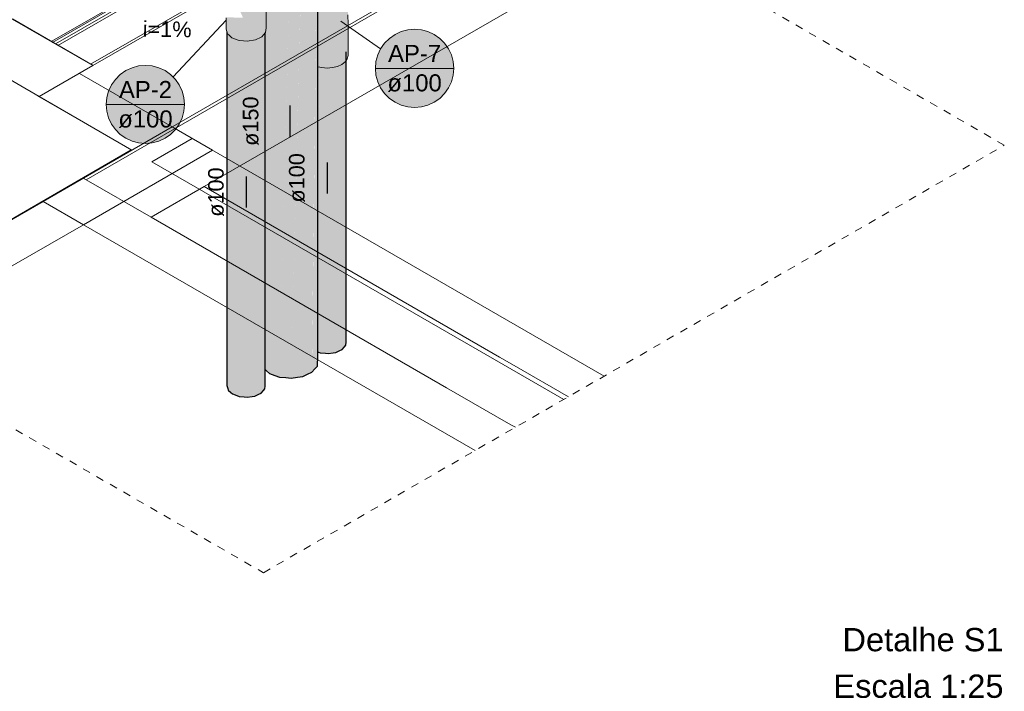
# Model space of a CAD drawing. Header units: millimetres. Extents: x -261 to 187, y -214 to 106.
# Tile 25 of 256: x -160.26 to -147.58, y -205.2 to -196.55. Entities that reach past the tile are written whole.
import ezdxf

# ---------------------------------------------------------------- set-up
doc = ezdxf.new("R2010")
doc.units = ezdxf.units.MM
doc.header["$LTSCALE"] = 0.005
doc.header["$MEASUREMENT"] = 0
doc.linetypes.add('JIS_02_2.0', pattern=[0.3, 0.2, -0.1])
doc.linetypes.add('NULL', pattern=[0])
for name, color, linetype, lineweight in [('AP-Colunas', 4, 'Continuous', 13), ('AP-Condutos', 4, 'Continuous', 25), ('AP-Indicação coluna', 5, 'Continuous', 13), ('AP-Sentido conduto', 9, 'Continuous', 30), ('AP-Textos conduto', 7, 'Continuous', 9), ('DI-Títulos', 3, 'Continuous', 9), ('DI-Área do detalhe', 7, 'JIS_02_2.0', 9), ('IFC-Laje-Contorno', 9, 'Continuous', 5), ('IFC-Pilar-Contorno', 9, 'Continuous', 5), ('IFC-Viga-Contorno', 9, 'Continuous', 5)]:
    doc.layers.add(name, color=color, linetype=linetype, lineweight=lineweight)
doc.styles.add('Arial', font='arial.ttf')

msp = doc.modelspace()

# ---------------------------------------------------------------- hatches: boundary and pattern name
at = {"layer": 'AP-Colunas', "linetype": 'Continuous'}
for points in [[(-156.035, -196.232), (-156.036, -196.226), (-156.036, -196.232), (-156.036, -196.226), (-156.037, -196.221), (-156.038, -196.211), (-156.044, -196.175), (-156.043, -196.219), (-156.044, -196.175), (-156.071, -196.122), (-156.061, -196.182), (-156.045, -196.223), (-156.042, -196.23), (-156.045, -196.223), (-156.061, -196.182), (-156.049, -196.23), (-156.061, -196.182), (-156.071, -196.122), (-156.114, -196.077), (-156.17, -196.042), (-156.235, -196.02), (-156.304, -196.012), (-156.374, -196.02), (-156.304, -196.06), (-156.222, -196.099), (-156.151, -196.095), (-156.105, -196.165), (-156.151, -196.095), (-156.222, -196.099), (-156.304, -196.06), (-156.374, -196.02), (-156.422, -196.036), (-156.422, -196.06), (-156.422, -196.094), (-156.387, -196.098), (-156.304, -196.134), (-156.387, -196.098), (-156.422, -196.094), (-156.422, -196.13), (-156.422, -196.167), (-156.422, -196.231), (-156.374, -196.206), (-156.304, -196.209), (-156.237, -196.205), (-156.166, -196.155), (-156.237, -196.205), (-156.304, -196.209), (-156.374, -196.206), (-156.422, -196.231), (-156.422, -196.246), (-156.422, -196.304), (-156.422, -196.344), (-156.388, -196.281), (-156.304, -196.284), (-156.388, -196.281), (-156.422, -196.344), (-156.422, -196.393), (-156.399, -196.363), (-156.422, -196.393), (-156.422, -196.455), (-156.422, -196.505), (-156.422, -196.568), (-156.405, -196.462), (-156.422, -196.568), (-156.422, -196.622), (-156.422, -196.641), (-156.422, -196.681), (-156.413, -196.634), (-156.37, -196.546), (-156.353, -196.408), (-156.37, -196.546), (-156.413, -196.634), (-156.422, -196.681), (-156.422, -196.72), (-156.422, -196.73), (-156.368, -196.684), (-156.304, -196.628), (-156.304, -196.54), (-156.304, -196.453), (-156.304, -196.368), (-156.304, -196.453), (-156.304, -196.54), (-156.254, -196.496), (-156.255, -196.408), (-156.226, -196.281), (-156.18, -196.243), (-156.226, -196.281), (-156.255, -196.408), (-156.254, -196.496), (-156.202, -196.456), (-156.21, -196.359), (-156.169, -196.319), (-156.127, -196.279), (-156.069, -196.239), (-156.059, -196.247), (-156.054, -196.238), (-156.059, -196.247), (-156.047, -196.238), (-156.059, -196.247), (-156.069, -196.239), (-156.127, -196.279), (-156.091, -196.301), (-156.079, -196.281), (-156.071, -196.267), (-156.066, -196.258), (-156.055, -196.251), (-156.066, -196.258), (-156.071, -196.267), (-156.079, -196.281), (-156.091, -196.301), (-156.073, -196.282), (-156.065, -196.268), (-156.073, -196.282), (-156.091, -196.301), (-156.086, -196.304), (-156.075, -196.311), (-156.127, -196.279), (-156.169, -196.319), (-156.21, -196.359), (-156.202, -196.456), (-156.163, -196.4), (-156.122, -196.37), (-156.163, -196.4), (-156.202, -196.456), (-156.254, -196.496), (-156.304, -196.54), (-156.304, -196.628), (-156.257, -196.59), (-156.21, -196.554), (-156.161, -196.519), (-156.125, -196.457), (-156.161, -196.519), (-156.21, -196.554), (-156.257, -196.59), (-156.304, -196.628), (-156.368, -196.684), (-156.422, -196.73), (-156.422, -196.748), (-156.355, -196.763), (-156.304, -196.713), (-156.355, -196.763), (-156.422, -196.748), (-156.422, -196.836), (-156.422, -196.902), (-156.385, -196.839), (-156.304, -196.798), (-156.237, -196.719), (-156.21, -196.646), (-156.166, -196.613), (-156.21, -196.646), (-156.237, -196.719), (-156.304, -196.798), (-156.385, -196.839), (-156.422, -196.902), (-156.422, -196.934), (-156.422, -196.992), (-156.422, -197.156), (-156.374, -197.168), (-156.374, -196.946), (-156.304, -196.892), (-156.374, -196.946), (-156.374, -197.168), (-156.304, -197.174), (-156.304, -196.952), (-156.304, -197.174), (-156.235, -196.946), (-156.222, -196.846), (-156.166, -196.788), (-156.166, -196.7), (-156.127, -196.656), (-156.121, -196.54), (-156.089, -196.469), (-156.086, -196.386), (-156.089, -196.469), (-156.121, -196.54), (-156.127, -196.656), (-156.166, -196.7), (-156.166, -196.788), (-156.222, -196.846), (-156.235, -196.946), (-156.304, -197.174), (-156.235, -197.168), (-156.17, -196.93), (-156.151, -196.866), (-156.17, -196.93), (-156.235, -197.168), (-156.17, -197.152), (-156.114, -196.904), (-156.105, -196.796), (-156.103, -196.719), (-156.087, -196.65), (-156.088, -196.555), (-156.087, -196.65), (-156.103, -196.719), (-156.105, -196.796), (-156.114, -196.904), (-156.17, -197.152), (-156.114, -197.126), (-156.071, -197.093), (-156.059, -197.074), (-156.059, -196.972), (-156.059, -197.074), (-156.044, -197.053), (-156.035, -197.011), (-156.035, -196.789), (-156.044, -196.831), (-156.059, -196.852), (-156.071, -196.87), (-156.061, -196.802), (-156.069, -196.727), (-156.061, -196.802), (-156.071, -196.87), (-156.044, -196.831), (-156.036, -196.793), (-156.035, -196.789), (-156.036, -196.78), (-156.041, -196.725), (-156.036, -196.626), (-156.035, -196.61), (-156.036, -196.61), (-156.053, -196.611), (-156.058, -196.477), (-156.053, -196.611), (-156.035, -196.61), (-156.036, -196.489), (-156.035, -196.38), (-156.053, -196.352), (-156.041, -196.263), (-156.036, -196.237)], [(-157.091, -196.326), (-157.091, -196.294), (-157.091, -196.254), (-157.09, -196.256), (-157.09, -196.256), (-157.09, -196.249), (-157.093, -196.245), (-157.092, -196.249), (-157.091, -196.253), (-157.092, -196.249), (-157.1, -196.249), (-157.1, -196.31), (-157.152, -196.362), (-157.145, -196.366), (-157.152, -196.406), (-157.149, -196.388), (-157.145, -196.366), (-157.148, -196.368), (-157.152, -196.373), (-157.152, -196.391), (-157.152, -196.392), (-157.152, -196.391), (-157.152, -196.373), (-157.152, -196.373), (-157.154, -196.393), (-157.152, -196.373), (-157.152, -196.373), (-157.148, -196.368), (-157.152, -196.369), (-157.153, -196.374), (-157.155, -196.394), (-157.158, -196.438), (-157.154, -196.394), (-157.158, -196.438), (-157.155, -196.394), (-157.153, -196.374), (-157.152, -196.369), (-157.166, -196.376), (-157.167, -196.38), (-157.153, -196.374), (-157.155, -196.395), (-157.153, -196.374), (-157.157, -196.396), (-157.161, -196.442), (-157.157, -196.396), (-157.153, -196.374), (-157.167, -196.38), (-157.178, -196.384), (-157.228, -196.405), (-157.197, -196.424), (-157.228, -196.405), (-157.207, -196.442), (-157.197, -196.426), (-157.191, -196.428), (-157.19, -196.427), (-157.172, -196.402), (-157.19, -196.427), (-157.175, -196.413), (-157.167, -196.406), (-157.175, -196.413), (-157.19, -196.427), (-157.191, -196.428), (-157.197, -196.426), (-157.207, -196.442), (-157.203, -196.439), (-157.192, -196.429), (-157.203, -196.439), (-157.203, -196.439), (-157.192, -196.429), (-157.181, -196.436), (-157.192, -196.429), (-157.203, -196.439), (-157.203, -196.439), (-157.207, -196.442), (-157.206, -196.444), (-157.207, -196.442), (-157.228, -196.405), (-157.332, -196.421), (-157.332, -196.517), (-157.332, -196.525), (-157.332, -196.521), (-157.332, -196.421), (-157.438, -196.411), (-157.389, -196.52), (-157.362, -196.52), (-157.389, -196.52), (-157.387, -196.524), (-157.36, -196.524), (-157.359, -196.521), (-157.36, -196.524), (-157.37, -196.561), (-157.332, -196.54), (-157.306, -196.525), (-157.309, -196.51), (-157.306, -196.525), (-157.269, -196.499), (-157.259, -196.49), (-157.256, -196.488), (-157.246, -196.479), (-157.228, -196.462), (-157.246, -196.479), (-157.256, -196.488), (-157.259, -196.49), (-157.269, -196.499), (-157.306, -196.525), (-157.332, -196.54), (-157.296, -196.525), (-157.281, -196.511), (-157.296, -196.525), (-157.253, -196.495), (-157.296, -196.525), (-157.332, -196.54), (-157.37, -196.561), (-157.358, -196.582), (-157.332, -196.558), (-157.305, -196.533), (-157.332, -196.558), (-157.358, -196.582), (-157.37, -196.561), (-157.36, -196.524), (-157.36, -196.524), (-157.384, -196.531), (-157.411, -196.538), (-157.384, -196.531), (-157.36, -196.524), (-157.387, -196.524), (-157.438, -196.523), (-157.438, -196.545), (-157.438, -196.523), (-157.465, -196.522), (-157.506, -196.522), (-157.507, -196.522), (-157.529, -196.521), (-157.507, -196.524), (-157.529, -196.521), (-157.552, -196.521), (-157.529, -196.57), (-157.518, -196.567), (-157.516, -196.558), (-157.501, -196.562), (-157.473, -196.555), (-157.456, -196.55), (-157.473, -196.555), (-157.501, -196.562), (-157.516, -196.558), (-157.518, -196.567), (-157.513, -196.566), (-157.518, -196.567), (-157.529, -196.57), (-157.552, -196.521), (-157.543, -196.574), (-157.538, -196.572), (-157.543, -196.574), (-157.529, -196.607), (-157.543, -196.574), (-157.552, -196.521), (-157.562, -196.579), (-157.579, -196.68), (-157.542, -196.659), (-157.533, -196.625), (-157.529, -196.652), (-157.491, -196.63), (-157.529, -196.652), (-157.533, -196.625), (-157.542, -196.659), (-157.579, -196.68), (-157.587, -196.732), (-157.558, -196.722), (-157.587, -196.732), (-157.566, -196.751), (-157.543, -196.753), (-157.529, -196.74), (-157.543, -196.753), (-157.566, -196.751), (-157.553, -196.762), (-157.529, -196.784), (-157.515, -196.727), (-157.529, -196.784), (-157.461, -196.809), (-157.447, -196.788), (-157.475, -196.69), (-157.471, -196.687), (-157.475, -196.69), (-157.447, -196.788), (-157.438, -196.777), (-157.438, -196.656), (-157.438, -196.777), (-157.447, -196.788), (-157.461, -196.809), (-157.438, -196.818), (-157.421, -196.752), (-157.432, -196.651), (-157.438, -196.6), (-157.432, -196.651), (-157.381, -196.603), (-157.366, -196.589), (-157.381, -196.603), (-157.432, -196.651), (-157.421, -196.752), (-157.356, -196.66), (-157.332, -196.627), (-157.277, -196.525), (-157.332, -196.627), (-157.356, -196.66), (-157.421, -196.752), (-157.438, -196.818), (-157.379, -196.823), (-157.367, -196.797), (-157.379, -196.823), (-157.332, -196.827), (-157.344, -196.746), (-157.332, -196.827), (-157.332, -196.721), (-157.279, -196.606), (-157.275, -196.597), (-157.26, -196.526), (-157.275, -196.597), (-157.258, -196.526), (-157.257, -196.52), (-157.251, -196.495), (-157.257, -196.52), (-157.25, -196.494), (-157.25, -196.493), (-157.257, -196.52), (-157.275, -196.597), (-157.254, -196.549), (-157.275, -196.597), (-157.279, -196.606), (-157.332, -196.721), (-157.332, -196.827), (-157.228, -196.811), (-157.247, -196.535), (-157.249, -196.509), (-157.229, -196.481), (-157.249, -196.509), (-157.247, -196.535), (-157.228, -196.811), (-157.228, -196.494), (-157.228, -196.481), (-157.228, -196.48), (-157.208, -196.449), (-157.204, -196.447), (-157.184, -196.447), (-157.165, -196.447), (-157.184, -196.447), (-157.204, -196.447), (-157.208, -196.449), (-157.211, -196.456), (-157.221, -196.479), (-157.191, -196.471), (-157.221, -196.479), (-157.211, -196.456), (-157.208, -196.449), (-157.228, -196.48), (-157.222, -196.479), (-157.228, -196.48), (-157.228, -196.494), (-157.228, -196.525), (-157.192, -196.476), (-157.228, -196.525), (-157.193, -196.481), (-157.188, -196.475), (-157.193, -196.481), (-157.228, -196.525), (-157.201, -196.512), (-157.174, -196.499), (-157.166, -196.482), (-157.152, -196.451), (-157.152, -196.43), (-157.148, -196.425), (-157.152, -196.43), (-157.152, -196.451), (-157.146, -196.437), (-157.146, -196.422), (-157.146, -196.437), (-157.152, -196.451), (-157.166, -196.482), (-157.174, -196.499), (-157.228, -196.525), (-157.228, -196.616), (-157.228, -196.811), (-157.152, -196.776), (-157.145, -196.772), (-157.145, -196.435), (-157.145, -196.421), (-157.145, -196.423), (-157.141, -196.416), (-157.145, -196.423), (-157.145, -196.435), (-157.145, -196.618), (-157.108, -196.398), (-157.137, -196.418), (-157.108, -196.398), (-157.13, -196.402), (-157.139, -196.414), (-157.13, -196.402), (-157.122, -196.386), (-157.123, -196.385), (-157.122, -196.386), (-157.113, -196.365), (-157.105, -196.349), (-157.113, -196.365), (-157.122, -196.386), (-157.13, -196.402), (-157.119, -196.389), (-157.13, -196.402), (-157.108, -196.398), (-157.105, -196.372), (-157.103, -196.348), (-157.103, -196.344), (-157.103, -196.348), (-157.105, -196.372), (-157.108, -196.398), (-157.103, -196.369), (-157.108, -196.398), (-157.145, -196.618), (-157.145, -196.772), (-157.102, -196.368), (-157.1, -196.35), (-157.1, -196.349), (-157.1, -196.342), (-157.1, -196.349), (-157.1, -196.342), (-157.1, -196.338), (-157.1, -196.315), (-157.1, -196.338), (-157.1, -196.342), (-157.1, -196.337), (-157.099, -196.336), (-157.099, -196.341), (-157.098, -196.334), (-157.096, -196.311), (-157.096, -196.325), (-157.096, -196.311), (-157.099, -196.341), (-157.099, -196.336), (-157.1, -196.337), (-157.1, -196.342), (-157.1, -196.349), (-157.098, -196.339), (-157.1, -196.349), (-157.1, -196.349), (-157.1, -196.721), (-157.096, -196.717), (-157.096, -196.335), (-157.096, -196.335), (-157.096, -196.335), (-157.096, -196.326), (-157.098, -196.339), (-157.096, -196.326), (-157.096, -196.335), (-157.096, -196.326), (-157.096, -196.335), (-157.096, -196.717), (-157.09, -196.655), (-157.09, -196.325), (-157.091, -196.326), (-157.09, -196.325), (-157.09, -196.291), (-157.091, -196.294)], [(-157.145, -196.772), (-157.1, -196.721), (-157.1, -196.349)], [(-157.604, -196.67), (-157.602, -196.59), (-157.602, -196.582), (-157.602, -196.59), (-157.604, -196.67), (-157.6, -196.589), (-157.604, -196.67), (-157.594, -196.706), (-157.596, -196.588), (-157.599, -196.589), (-157.596, -196.588), (-157.594, -196.706), (-157.587, -196.732), (-157.562, -196.579), (-157.552, -196.521), (-157.559, -196.521), (-157.587, -196.561), (-157.587, -196.586), (-157.587, -196.561), (-157.59, -196.565), (-157.59, -196.586), (-157.591, -196.587), (-157.592, -196.587), (-157.594, -196.587), (-157.592, -196.587), (-157.591, -196.587), (-157.59, -196.586), (-157.59, -196.565), (-157.592, -196.567), (-157.59, -196.565), (-157.587, -196.561), (-157.559, -196.521), (-157.587, -196.52), (-157.591, -196.52), (-157.592, -196.52), (-157.594, -196.522), (-157.594, -196.571), (-157.594, -196.522), (-157.597, -196.523), (-157.596, -196.574), (-157.597, -196.52), (-157.599, -196.579), (-157.597, -196.523), (-157.6, -196.525), (-157.604, -196.527), (-157.604, -196.585), (-157.604, -196.59)], [(-156.035, -196.702), (-156.035, -196.61), (-156.041, -196.725), (-156.035, -196.789)]]:
    msp.add_hatch(color=4, dxfattribs=at).paths.add_polyline_path(points)
at = {"layer": 'AP-Condutos', "linetype": 'Continuous'}
for points in [[(-156.426, -200.831), (-156.424, -197.156), (-156.426, -200.831), (-156.424, -197.156), (-156.426, -200.831), (-156.424, -197.156), (-156.426, -200.831), (-156.424, -197.156), (-156.423, -196.036), (-156.423, -195.869), (-156.423, -195.864), (-156.423, -195.869), (-156.424, -196.036), (-156.423, -195.862), (-156.424, -196.036), (-156.423, -195.869), (-156.423, -195.864), (-156.428, -195.865), (-156.423, -195.864), (-156.423, -195.862), (-156.423, -195.764), (-156.423, -195.761), (-156.423, -195.671), (-156.423, -195.652), (-156.423, -195.504), (-156.423, -195.503), (-156.43, -195.403), (-156.43, -195.505), (-156.43, -195.507), (-156.43, -195.658), (-156.43, -195.674), (-156.43, -195.764), (-156.43, -195.768), (-156.43, -195.863), (-156.43, -195.865), (-156.43, -195.863), (-156.43, -195.768), (-156.43, -195.764), (-156.43, -195.674), (-156.43, -195.658), (-156.43, -195.507), (-156.43, -195.505), (-156.43, -195.403), (-156.43, -195.092), (-156.431, -195.093), (-156.431, -195.093), (-156.432, -195.406), (-156.432, -195.506), (-156.432, -195.406), (-156.431, -195.093), (-156.435, -195.408), (-156.431, -195.108), (-156.431, -195.093), (-156.453, -195.124), (-156.49, -195.152), (-156.486, -195.17), (-156.49, -195.152), (-156.5, -195.159), (-156.5, -195.189), (-156.5, -195.479), (-156.5, -195.531), (-156.5, -195.532), (-156.5, -195.699), (-156.5, -195.725), (-156.5, -195.789), (-156.5, -195.813), (-156.457, -195.785), (-156.456, -195.773), (-156.456, -195.683), (-156.456, -195.773), (-156.457, -195.785), (-156.5, -195.813), (-156.5, -201.091), (-156.439, -195.773), (-156.439, -195.767), (-156.438, -195.676), (-156.438, -195.665), (-156.436, -195.509), (-156.436, -195.507), (-156.436, -195.509), (-156.437, -195.664), (-156.436, -195.507), (-156.438, -195.665), (-156.438, -195.676), (-156.437, -195.676), (-156.438, -195.676), (-156.437, -195.766), (-156.436, -195.772), (-156.436, -195.766), (-156.436, -195.676), (-156.436, -195.664), (-156.435, -195.508), (-156.435, -195.507), (-156.435, -195.508), (-156.436, -195.664), (-156.436, -195.676), (-156.436, -195.766), (-156.436, -195.772), (-156.434, -195.771), (-156.434, -195.765), (-156.434, -195.675), (-156.434, -195.662), (-156.433, -195.508), (-156.433, -195.506), (-156.432, -195.507), (-156.433, -195.506), (-156.433, -195.508), (-156.432, -195.66), (-156.433, -195.508), (-156.433, -195.661), (-156.432, -195.674), (-156.433, -195.661), (-156.433, -195.506), (-156.434, -195.662), (-156.433, -195.674), (-156.432, -195.764), (-156.433, -195.674), (-156.434, -195.662), (-156.434, -195.675), (-156.433, -195.765), (-156.432, -195.769), (-156.433, -195.765), (-156.434, -195.675), (-156.434, -195.765), (-156.433, -195.77), (-156.432, -195.864), (-156.432, -195.866), (-156.43, -195.871), (-156.432, -195.866), (-156.432, -195.864), (-156.433, -195.77), (-156.434, -195.765), (-156.434, -195.662), (-156.434, -195.765), (-156.434, -195.771), (-156.434, -195.77), (-156.434, -195.771), (-156.434, -195.864), (-156.433, -195.864), (-156.433, -195.866), (-156.432, -195.871), (-156.432, -195.866), (-156.432, -195.871), (-156.433, -195.866), (-156.433, -195.864), (-156.433, -195.866), (-156.433, -195.864), (-156.434, -195.864), (-156.434, -195.771), (-156.434, -195.864), (-156.434, -195.866), (-156.433, -195.866), (-156.434, -195.866), (-156.433, -195.871), (-156.434, -195.866), (-156.434, -195.864), (-156.434, -195.765), (-156.435, -195.864), (-156.434, -195.866), (-156.434, -195.866), (-156.434, -195.866), (-156.434, -195.871), (-156.434, -195.866), (-156.435, -195.864), (-156.435, -195.866), (-156.435, -195.866), (-156.435, -195.866), (-156.434, -195.871), (-156.435, -195.866), (-156.435, -195.872), (-156.435, -196.04), (-156.434, -196.04), (-156.433, -196.04), (-156.433, -196.039), (-156.432, -196.039), (-156.43, -196.039), (-156.432, -196.039), (-156.433, -196.039), (-156.433, -196.04), (-156.434, -196.04), (-156.435, -196.04), (-156.434, -197.154), (-156.433, -197.154), (-156.434, -197.154), (-156.435, -196.04), (-156.435, -195.864), (-156.436, -196.04), (-156.442, -197.152), (-156.434, -197.153), (-156.442, -197.152), (-156.461, -200.817), (-156.44, -196.042), (-156.441, -196.042), (-156.44, -196.042), (-156.461, -200.817), (-156.436, -196.04), (-156.435, -195.866), (-156.434, -195.771), (-156.436, -195.772), (-156.437, -195.867), (-156.438, -196.041), (-156.437, -195.867), (-156.436, -195.772), (-156.437, -195.766), (-156.437, -195.772), (-156.437, -195.867), (-156.438, -196.041), (-156.439, -196.042), (-156.438, -196.041), (-156.437, -195.867), (-156.437, -195.772), (-156.437, -195.766), (-156.438, -195.676), (-156.438, -195.767), (-156.438, -195.773), (-156.438, -195.867), (-156.438, -195.773), (-156.438, -195.767), (-156.438, -195.665), (-156.439, -195.767), (-156.439, -195.773), (-156.439, -195.867), (-156.439, -195.767), (-156.44, -195.867), (-156.442, -196.043), (-156.496, -200.804), (-156.5, -201.091), (-156.463, -201.049), (-156.43, -201.013), (-156.43, -200.829), (-156.433, -197.154), (-156.43, -200.829), (-156.432, -197.154), (-156.432, -197.154), (-156.432, -197.154), (-156.43, -200.829), (-156.43, -197.154), (-156.43, -201.013), (-156.425, -197.156), (-156.43, -200.829), (-156.43, -201.013), (-156.426, -200.966), (-156.422, -200.924), (-156.422, -200.832), (-156.423, -197.156), (-156.423, -196.036), (-156.424, -197.156), (-156.423, -196.036), (-156.423, -195.869), (-156.423, -195.864), (-156.423, -195.862), (-156.423, -195.864), (-156.423, -195.862), (-156.423, -195.864), (-156.423, -195.869), (-156.423, -195.864), (-156.423, -195.862), (-156.423, -195.763), (-156.423, -195.761), (-156.423, -195.671), (-156.423, -195.651), (-156.423, -195.504), (-156.423, -195.502), (-156.423, -195.504), (-156.423, -195.651), (-156.423, -195.502), (-156.423, -195.651), (-156.423, -195.671), (-156.423, -195.671), (-156.423, -195.671), (-156.423, -195.761), (-156.423, -195.761), (-156.423, -195.761), (-156.423, -195.651), (-156.423, -195.761), (-156.423, -195.763), (-156.423, -195.763), (-156.423, -195.763), (-156.423, -195.763), (-156.423, -195.763), (-156.423, -195.862), (-156.423, -195.864), (-156.423, -195.869), (-156.423, -195.869), (-156.423, -195.864), (-156.423, -195.862), (-156.423, -195.864), (-156.423, -195.869), (-156.423, -195.869), (-156.423, -195.864), (-156.423, -195.862), (-156.423, -195.864), (-156.423, -195.869), (-156.423, -195.864), (-156.423, -195.869), (-156.423, -195.869), (-156.423, -195.869), (-156.423, -195.864), (-156.423, -195.862), (-156.423, -195.761), (-156.423, -195.862), (-156.423, -195.864), (-156.423, -195.869), (-156.423, -195.864), (-156.423, -195.869), (-156.423, -196.036), (-156.423, -196.036), (-156.423, -196.036), (-156.423, -196.036), (-156.423, -196.036), (-156.423, -196.036), (-156.423, -196.036), (-156.423, -196.036), (-156.423, -196.036), (-156.423, -195.862), (-156.423, -196.036), (-156.423, -197.156), (-156.422, -200.832), (-156.423, -197.156), (-156.422, -200.832), (-156.423, -197.156), (-156.422, -200.832), (-156.423, -197.156), (-156.422, -200.832), (-156.423, -197.156), (-156.422, -200.832), (-156.422, -197.156), (-156.422, -200.832), (-156.422, -197.156), (-156.422, -196.036), (-156.422, -195.869), (-156.422, -195.864), (-156.423, -195.862), (-156.423, -195.763), (-156.423, -195.761), (-156.423, -195.671), (-156.423, -195.651), (-156.423, -195.504), (-156.423, -195.651), (-156.423, -195.671), (-156.423, -195.761), (-156.423, -195.763), (-156.423, -195.862), (-156.422, -195.864), (-156.422, -195.869), (-156.422, -195.864), (-156.422, -195.862), (-156.422, -195.763), (-156.422, -195.761), (-156.422, -195.671), (-156.422, -195.651), (-156.422, -195.504), (-156.422, -195.502), (-156.422, -195.395), (-156.422, -195.081), (-156.422, -195.081), (-156.423, -195.395), (-156.423, -195.502), (-156.423, -195.395), (-156.422, -195.081), (-156.422, -195.081), (-156.423, -195.395), (-156.423, -195.503), (-156.423, -195.504), (-156.423, -195.651), (-156.423, -195.671), (-156.423, -195.761), (-156.423, -195.763), (-156.423, -195.761), (-156.423, -195.671), (-156.423, -195.651), (-156.423, -195.504), (-156.423, -195.503), (-156.423, -195.395), (-156.422, -195.081), (-156.429, -195.091), (-156.43, -195.092), (-156.43, -195.403), (-156.423, -195.503), (-156.423, -195.504), (-156.423, -195.651), (-156.423, -195.503), (-156.423, -195.652), (-156.423, -195.671), (-156.423, -195.652), (-156.423, -195.671), (-156.423, -195.761), (-156.423, -195.671), (-156.423, -195.761), (-156.423, -195.763), (-156.423, -195.761), (-156.423, -195.652), (-156.423, -195.761), (-156.423, -195.763), (-156.423, -195.862), (-156.423, -195.864), (-156.423, -195.869), (-156.423, -195.864), (-156.423, -195.862), (-156.423, -195.763), (-156.423, -195.761), (-156.423, -195.764), (-156.423, -195.862), (-156.423, -195.864), (-156.423, -195.869), (-156.423, -196.036), (-156.423, -195.869), (-156.423, -195.864), (-156.423, -195.862), (-156.423, -195.764), (-156.423, -195.862), (-156.423, -195.864), (-156.423, -195.869), (-156.423, -195.864), (-156.423, -195.862), (-156.423, -195.761), (-156.423, -195.862), (-156.423, -195.864), (-156.423, -195.869), (-156.423, -196.036), (-156.423, -196.036), (-156.423, -196.036), (-156.423, -196.036), (-156.423, -196.036), (-156.424, -197.156), (-156.426, -200.831), (-156.424, -197.156), (-156.426, -200.831), (-156.424, -197.156)], [(-157.09, -198.331), (-157.067, -196.684), (-157.063, -196.389), (-157.062, -196.348), (-157.065, -196.379), (-157.062, -196.348), (-157.063, -196.331), (-157.062, -196.348), (-157.062, -196.333), (-157.061, -196.292), (-157.062, -196.274), (-157.063, -196.257), (-157.063, -196.257), (-157.063, -196.257), (-157.062, -196.274), (-157.061, -196.292), (-157.061, -196.272), (-157.062, -196.255), (-157.063, -196.257), (-157.062, -196.255), (-157.061, -196.272), (-157.062, -196.255), (-157.064, -196.201), (-157.068, -196.157), (-157.066, -196.2), (-157.066, -196.2), (-157.063, -196.258), (-157.062, -196.274), (-157.063, -196.258), (-157.063, -196.258), (-157.063, -196.258), (-157.066, -196.2), (-157.067, -196.199), (-157.065, -196.262), (-157.067, -196.199), (-157.066, -196.2), (-157.066, -196.2), (-157.068, -196.157), (-157.074, -196.192), (-157.066, -196.264), (-157.064, -196.278), (-157.064, -196.288), (-157.064, -196.278), (-157.066, -196.264), (-157.07, -196.272), (-157.066, -196.264), (-157.074, -196.192), (-157.084, -196.257), (-157.072, -196.276), (-157.072, -196.278), (-157.067, -196.283), (-157.072, -196.278), (-157.072, -196.278), (-157.073, -196.278), (-157.068, -196.284), (-157.074, -196.295), (-157.073, -196.297), (-157.074, -196.295), (-157.068, -196.284), (-157.073, -196.278), (-157.076, -196.287), (-157.073, -196.278), (-157.072, -196.278), (-157.072, -196.278), (-157.082, -196.268), (-157.072, -196.278), (-157.072, -196.276), (-157.084, -196.257), (-157.082, -196.268), (-157.084, -196.257), (-157.074, -196.192), (-157.068, -196.157), (-157.064, -196.201), (-157.062, -196.255), (-157.061, -196.272), (-157.061, -196.253), (-157.064, -196.202), (-157.061, -196.253), (-157.06, -196.206), (-157.066, -196.147), (-157.06, -196.206), (-157.059, -196.102), (-157.046, -195.223), (-157.046, -195.178), (-157.046, -195.175), (-157.053, -195.172), (-157.053, -195.171), (-157.053, -195.173), (-157.053, -195.171), (-157.056, -195.17), (-157.07, -195.159), (-157.069, -195.164), (-157.058, -195.206), (-157.069, -195.164), (-157.083, -195.158), (-157.069, -195.164), (-157.07, -195.159), (-157.09, -195.145), (-157.09, -195.155), (-157.09, -195.145), (-157.092, -195.143), (-157.098, -195.139), (-157.091, -195.155), (-157.098, -195.139), (-157.1, -195.138), (-157.098, -195.152), (-157.093, -195.154), (-157.098, -195.152), (-157.097, -195.152), (-157.09, -195.162), (-157.097, -195.152), (-157.098, -195.152), (-157.1, -195.138), (-157.1, -195.137), (-157.1, -195.137), (-157.104, -195.134), (-157.117, -195.124), (-157.127, -195.111), (-157.127, -195.117), (-157.127, -195.111), (-157.127, -195.111), (-157.127, -195.117), (-157.126, -195.139), (-157.105, -196.16), (-157.126, -195.139), (-157.105, -196.16), (-157.1, -195.151), (-157.1, -195.148), (-157.1, -195.151), (-157.1, -196.165), (-157.1, -195.151), (-157.1, -195.148), (-157.1, -195.151), (-157.096, -196.169), (-157.1, -195.151), (-157.1, -195.149), (-157.1, -195.151), (-157.09, -195.403), (-157.098, -195.152), (-157.09, -195.403), (-157.076, -196.19), (-157.087, -196.253), (-157.085, -196.26), (-157.087, -196.253), (-157.086, -196.264), (-157.078, -196.29), (-157.076, -196.299), (-157.078, -196.29), (-157.086, -196.264), (-157.078, -196.291), (-157.081, -196.296), (-157.078, -196.291), (-157.086, -196.264), (-157.082, -196.296), (-157.082, -196.298), (-157.082, -196.296), (-157.086, -196.264), (-157.087, -196.253), (-157.076, -196.19), (-157.09, -195.403), (-157.096, -196.17), (-157.093, -196.172), (-157.09, -196.175), (-157.089, -196.245), (-157.09, -196.175), (-157.093, -196.172), (-157.09, -196.243), (-157.093, -196.172), (-157.096, -196.17), (-157.096, -196.224), (-157.096, -196.228), (-157.095, -196.233), (-157.094, -196.238), (-157.094, -196.231), (-157.094, -196.232), (-157.09, -196.242), (-157.094, -196.232), (-157.094, -196.231), (-157.094, -196.238), (-157.094, -196.239), (-157.093, -196.245), (-157.09, -196.249), (-157.09, -196.256), (-157.087, -196.272), (-157.09, -196.291), (-157.082, -196.299), (-157.08, -196.306), (-157.078, -196.316), (-157.073, -196.339), (-157.078, -196.316), (-157.08, -196.306), (-157.082, -196.299), (-157.09, -196.291), (-157.084, -196.303), (-157.081, -196.309), (-157.084, -196.303), (-157.09, -196.291), (-157.09, -196.316), (-157.09, -196.325), (-157.09, -196.655), (-157.09, -196.711)], [(-157.045, -195.124), (-157.1, -199.019), (-157.1, -201.059), (-157.084, -201.073), (-157.045, -201.108)], [(-156.977, -201.133), (-156.917, -201.156), (-156.917, -195.172), (-157.045, -201.108)], [(-157.045, -195.189), (-157.045, -201.108), (-156.918, -195.231), (-156.938, -195.215), (-156.977, -195.205), (-157.045, -195.175)], [(-156.766, -201.169), (-156.766, -195.185), (-156.917, -201.156), (-156.836, -201.163)], [(-156.917, -195.245), (-156.917, -201.156), (-156.768, -195.255), (-156.767, -195.236), (-156.767, -195.234), (-156.785, -195.235), (-156.807, -195.233), (-156.839, -195.231), (-156.802, -195.236), (-156.839, -195.231), (-156.884, -195.227), (-156.837, -195.239), (-156.884, -195.227), (-156.917, -195.22), (-156.917, -195.225)], [(-156.618, -201.147), (-156.618, -195.163), (-156.766, -201.169), (-156.687, -201.157)], [(-156.62, -195.222), (-156.62, -195.212), (-156.686, -195.227), (-156.766, -195.234), (-156.766, -195.247), (-156.766, -201.169)], [(-156.505, -195.731), (-156.5, -195.16), (-156.501, -195.16), (-156.512, -195.737), (-156.501, -195.183), (-156.514, -195.186), (-156.501, -195.183), (-156.501, -195.164), (-156.501, -195.16), (-156.514, -195.17), (-156.546, -195.194), (-156.514, -195.17), (-156.594, -195.205), (-156.604, -195.238), (-156.594, -195.205), (-156.61, -195.209), (-156.609, -195.212), (-156.61, -195.209), (-156.618, -195.211), (-156.618, -195.216), (-156.618, -195.249), (-156.618, -195.839), (-156.618, -201.147), (-156.555, -201.117), (-156.5, -201.091), (-156.5, -195.725), (-156.5, -195.159), (-156.5, -195.16)], [(-157.152, -196.509), (-157.152, -196.362), (-157.152, -200.946)], [(-157.098, -196.339), (-157.1, -196.349), (-157.1, -196.761), (-157.097, -196.337)], [(-157.594, -201.264), (-157.594, -201.183), (-157.581, -197.265), (-157.594, -201.264), (-157.584, -201.301), (-157.578, -201.323), (-157.578, -197.259), (-157.578, -201.323), (-157.543, -201.354), (-157.522, -201.373), (-157.468, -201.393), (-157.435, -201.406), (-157.372, -201.412), (-157.333, -201.415), (-157.333, -196.827), (-157.336, -196.827), (-157.341, -196.827), (-157.379, -196.823), (-157.435, -196.946), (-157.438, -196.951), (-157.435, -196.946), (-157.379, -196.823), (-157.435, -196.818), (-157.438, -196.818), (-157.439, -196.954), (-157.438, -196.818), (-157.438, -196.818), (-157.438, -196.818), (-157.442, -196.816), (-157.442, -196.817), (-157.443, -196.963), (-157.442, -196.816), (-157.445, -196.967), (-157.442, -196.816), (-157.461, -196.809), (-157.522, -196.786), (-157.522, -196.894), (-157.522, -197.135), (-157.523, -197.139), (-157.525, -197.143), (-157.528, -197.149), (-157.525, -197.143), (-157.523, -197.139), (-157.522, -197.135), (-157.522, -196.786), (-157.523, -196.786), (-157.526, -196.785), (-157.53, -197.155), (-157.526, -196.786), (-157.526, -196.785), (-157.529, -196.784), (-157.562, -196.771), (-157.563, -196.771), (-157.562, -196.771), (-157.571, -196.768), (-157.574, -196.782), (-157.571, -196.768), (-157.562, -196.771), (-157.529, -196.784), (-157.562, -196.771), (-157.529, -196.784), (-157.553, -196.762), (-157.57, -196.768), (-157.553, -196.762), (-157.566, -196.751), (-157.578, -196.74), (-157.578, -196.765), (-157.578, -196.786), (-157.578, -196.797), (-157.578, -196.786), (-157.578, -196.786), (-157.578, -196.786), (-157.578, -196.74), (-157.578, -196.739), (-157.578, -196.786), (-157.578, -196.799), (-157.578, -197.26), (-157.578, -196.799), (-157.579, -196.799), (-157.579, -197.26), (-157.579, -196.799), (-157.579, -197.261), (-157.579, -196.799), (-157.579, -196.802), (-157.58, -197.263), (-157.58, -197.263), (-157.58, -197.263), (-157.579, -196.802), (-157.579, -196.799), (-157.578, -196.799), (-157.578, -196.786), (-157.579, -196.786), (-157.579, -196.786), (-157.579, -196.787), (-157.579, -196.786), (-157.579, -196.786), (-157.578, -196.786), (-157.578, -196.739), (-157.579, -196.739), (-157.579, -196.787), (-157.58, -196.803), (-157.579, -196.787), (-157.579, -196.76), (-157.579, -196.739), (-157.58, -196.738), (-157.587, -196.732), (-157.594, -196.706), (-157.594, -196.726), (-157.582, -196.79), (-157.594, -196.726), (-157.594, -196.801), (-157.594, -196.859), (-157.594, -197.294), (-157.594, -201.186)], [(-157.122, -201.039), (-157.123, -201.33), (-157.105, -201.309), (-157.105, -201.054), (-157.105, -196.728), (-157.107, -196.729), (-157.109, -196.732), (-157.148, -200.96), (-157.149, -201.015), (-157.152, -201.362), (-157.123, -201.33), (-157.144, -201.019), (-157.128, -201.034), (-157.144, -201.019), (-157.123, -201.33), (-157.122, -201.055)], [(-157.148, -200.96), (-157.152, -196.78), (-157.148, -200.96), (-157.109, -196.756), (-157.109, -196.732), (-157.145, -196.772), (-157.152, -196.776), (-157.152, -196.776), (-157.152, -196.781), (-157.152, -200.947), (-157.152, -201.349)], [(-157.102, -201.057), (-157.1, -196.722), (-157.1, -196.722), (-157.105, -201.054), (-157.105, -201.309), (-157.102, -201.272), (-157.1, -201.249), (-157.1, -201.059), (-157.1, -196.721), (-157.1, -196.722)], [(-157.105, -201.309), (-157.1, -196.722), (-157.105, -196.728)], [(-157.096, -196.717), (-157.1, -196.721), (-157.1, -196.761), (-157.1, -199.019), (-157.09, -196.711), (-157.09, -196.655)], [(-157.09, -198.331), (-157.09, -196.655), (-157.1, -199.019)], [(-157.236, -196.813), (-157.241, -196.813), (-157.333, -196.827), (-157.333, -201.415), (-157.271, -201.406), (-157.233, -201.4), (-157.233, -196.812)], [(-157.155, -196.777), (-157.159, -196.779), (-157.233, -201.4), (-157.183, -201.377), (-157.152, -201.362), (-157.152, -196.776)], [(-157.159, -196.801), (-157.159, -196.779), (-157.228, -196.811), (-157.233, -196.812), (-157.233, -196.813), (-157.233, -201.4)], [(-157.152, -201.349), (-157.152, -200.947), (-157.152, -196.781), (-157.152, -200.946), (-157.152, -201.362)], [(-156.059, -200.686), (-156.059, -196.964), (-156.064, -200.746), (-156.06, -200.707)], [(-156.414, -200.835), (-156.394, -200.609), (-156.394, -197.121), (-156.422, -198.34), (-156.422, -200.653), (-156.422, -200.832)], [(-156.111, -197.124), (-156.112, -197.125), (-156.191, -200.837), (-156.139, -200.812), (-156.111, -200.799), (-156.111, -197.124)], [(-156.112, -197.138), (-156.112, -197.125), (-156.136, -197.144), (-156.114, -197.126), (-156.17, -197.152), (-156.191, -197.158), (-156.191, -197.162), (-156.191, -197.187), (-156.191, -200.837)], [(-156.064, -197.083), (-156.065, -197.083), (-156.111, -200.799), (-156.08, -200.764), (-156.064, -200.746), (-156.059, -197.075), (-156.064, -197.082)], [(-156.065, -197.088), (-156.065, -197.083), (-156.071, -197.093), (-156.111, -197.124), (-156.111, -197.151), (-156.111, -200.799)], [(-156.422, -198.34), (-156.395, -197.163), (-156.422, -197.156)], [(-156.394, -197.181), (-156.394, -200.843), (-156.293, -197.189), (-156.293, -197.175), (-156.293, -197.173), (-156.304, -197.174), (-156.316, -197.173), (-156.339, -197.171), (-156.314, -197.175), (-156.339, -197.171), (-156.374, -197.168), (-156.341, -197.177), (-156.374, -197.168), (-156.394, -197.164), (-156.394, -197.167)], [(-156.292, -197.173), (-156.293, -197.173), (-156.394, -200.843), (-156.327, -200.849), (-156.291, -200.852), (-156.291, -197.173)], [(-156.193, -197.165), (-156.193, -197.158), (-156.235, -197.168), (-156.291, -197.173), (-156.291, -197.183), (-156.291, -200.852)], [(-156.192, -197.158), (-156.193, -197.158), (-156.291, -200.852), (-156.226, -200.842), (-156.191, -200.837), (-156.191, -197.158)], [(-156.394, -200.843), (-156.394, -200.609), (-156.414, -200.835)]]:
    msp.add_hatch(color=151, dxfattribs=at).paths.add_polyline_path(points)
at = {"layer": 'AP-Indicação coluna', "linetype": 'Continuous'}
for points in [[(-154.674, -197.178), (-154.681, -197.09), (-154.704, -197.005), (-154.741, -196.926), (-154.792, -196.854), (-154.854, -196.792), (-154.926, -196.741), (-155.006, -196.704), (-155.09, -196.681), (-155.178, -196.674), (-155.266, -196.681), (-155.35, -196.704), (-155.43, -196.741), (-155.502, -196.792), (-155.564, -196.854), (-155.615, -196.926), (-155.652, -197.005), (-155.675, -197.09), (-155.682, -197.178), (-155.675, -197.265), (-155.652, -197.35), (-155.615, -197.43), (-155.564, -197.502), (-155.502, -197.564), (-155.43, -197.614), (-155.35, -197.652), (-155.266, -197.674), (-155.178, -197.682), (-155.09, -197.674), (-155.006, -197.652), (-154.926, -197.614), (-154.854, -197.564), (-154.792, -197.502), (-154.741, -197.43), (-154.704, -197.35), (-154.681, -197.265), (-154.674, -197.178)], [(-158.139, -197.643), (-158.147, -197.555), (-158.169, -197.47), (-158.207, -197.391), (-158.257, -197.319), (-158.319, -197.256), (-158.391, -197.206), (-158.471, -197.169), (-158.556, -197.146), (-158.643, -197.139), (-158.731, -197.146), (-158.816, -197.169), (-158.895, -197.206), (-158.967, -197.256), (-159.029, -197.319), (-159.08, -197.391), (-159.117, -197.47), (-159.14, -197.555), (-159.147, -197.643), (-159.14, -197.73), (-159.117, -197.815), (-159.08, -197.895), (-159.029, -197.967), (-158.967, -198.029), (-158.895, -198.079), (-158.816, -198.117), (-158.731, -198.139), (-158.643, -198.147), (-158.556, -198.139), (-158.471, -198.117), (-158.391, -198.079), (-158.319, -198.029), (-158.257, -197.967), (-158.207, -197.895), (-158.169, -197.815), (-158.147, -197.73), (-158.139, -197.643)]]:
    msp.add_hatch(color=161, dxfattribs=at).paths.add_polyline_path(points)
at = {"layer": 'AP-Sentido conduto', "linetype": 'Continuous'}
for points in [[(-156.785, -198.058), (-156.72, -197.816), (-156.85, -197.816)], [(-156.304, -198.789), (-156.24, -198.547), (-156.369, -198.547)], [(-157.346, -198.972), (-157.281, -198.73), (-157.41, -198.73)]]:
    msp.add_hatch(color=7, dxfattribs=at).paths.add_polyline_path(points)

# ---------------------------------------------------------------- linework, layer by layer
at = {"layer": 'AP-Colunas'}
for p, q in [((-157.09, -196.655), (-157.09, -196.325)), ((-156.035, -196.61), (-156.036, -196.489)), ((-157.604, -196.527), (-157.604, -196.585)), ((-157.604, -196.585), (-157.604, -196.59)), ((-157.604, -196.59), (-157.604, -196.67)), ((-156.035, -196.702), (-156.035, -196.61)), ((-157.604, -196.67), (-157.594, -196.706)), ((-157.594, -196.706), (-157.587, -196.732)), ((-157.587, -196.732), (-157.566, -196.751)), ((-157.566, -196.751), (-157.553, -196.762)), ((-157.145, -196.772), (-157.1, -196.721)), ((-157.1, -196.721), (-157.096, -196.717)), ((-157.096, -196.717), (-157.09, -196.655)), ((-156.035, -196.789), (-156.035, -196.702)), ((-157.553, -196.762), (-157.529, -196.784)), ((-157.529, -196.784), (-157.461, -196.809)), ((-157.461, -196.809), (-157.438, -196.818)), ((-157.438, -196.818), (-157.379, -196.823)), ((-157.379, -196.823), (-157.332, -196.827)), ((-157.332, -196.827), (-157.228, -196.811)), ((-157.228, -196.811), (-157.152, -196.776)), ((-157.152, -196.776), (-157.145, -196.772)), ((-156.035, -197.011), (-156.035, -196.789)), ((-156.17, -197.152), (-156.114, -197.126)), ((-156.114, -197.126), (-156.071, -197.093)), ((-156.071, -197.093), (-156.059, -197.074)), ((-156.059, -197.074), (-156.044, -197.053)), ((-156.044, -197.053), (-156.035, -197.011)), ((-156.422, -197.156), (-156.374, -197.168)), ((-156.374, -197.168), (-156.304, -197.174)), ((-156.304, -197.174), (-156.235, -197.168)), ((-156.235, -197.168), (-156.17, -197.152))]:
    msp.add_line(p, q, dxfattribs=at)
at = {"layer": 'AP-Condutos'}
for p, q in [((-156.422, -197.156), (-156.422, -196.036)), ((-157.594, -196.706), (-157.594, -196.726)), ((-157.594, -196.726), (-157.594, -196.801)), ((-157.1, -201.059), (-157.1, -196.721)), ((-157.594, -196.801), (-157.594, -196.859)), ((-157.594, -196.859), (-157.594, -197.294)), ((-156.059, -200.686), (-156.059, -196.964)), ((-156.422, -200.832), (-156.422, -197.156)), ((-157.594, -197.294), (-157.594, -201.186)), ((-156.139, -200.812), (-156.111, -200.799)), ((-156.111, -200.799), (-156.08, -200.764)), ((-156.08, -200.764), (-156.064, -200.746)), ((-156.064, -200.746), (-156.06, -200.707)), ((-156.06, -200.707), (-156.059, -200.686)), ((-156.426, -200.966), (-156.422, -200.924)), ((-156.422, -200.924), (-156.422, -200.832)), ((-156.422, -200.832), (-156.414, -200.835)), ((-156.414, -200.835), (-156.394, -200.843)), ((-156.394, -200.843), (-156.327, -200.849)), ((-156.327, -200.849), (-156.291, -200.852)), ((-156.291, -200.852), (-156.226, -200.842)), ((-156.226, -200.842), (-156.191, -200.837)), ((-156.191, -200.837), (-156.139, -200.812)), ((-157.1, -201.249), (-157.1, -201.059)), ((-157.1, -201.059), (-157.084, -201.073)), ((-156.5, -201.091), (-156.463, -201.049)), ((-156.463, -201.049), (-156.43, -201.013)), ((-156.43, -201.013), (-156.426, -200.966)), ((-157.594, -201.186), (-157.594, -201.264)), ((-157.084, -201.073), (-157.045, -201.108)), ((-157.045, -201.108), (-156.977, -201.133)), ((-156.977, -201.133), (-156.917, -201.156)), ((-156.917, -201.156), (-156.836, -201.163)), ((-156.836, -201.163), (-156.766, -201.169)), ((-156.766, -201.169), (-156.687, -201.157)), ((-156.687, -201.157), (-156.618, -201.147)), ((-156.618, -201.147), (-156.555, -201.117)), ((-156.555, -201.117), (-156.5, -201.091)), ((-157.594, -201.264), (-157.584, -201.301)), ((-157.584, -201.301), (-157.578, -201.323)), ((-157.123, -201.33), (-157.105, -201.309)), ((-157.105, -201.309), (-157.102, -201.272)), ((-157.102, -201.272), (-157.1, -201.249)), ((-157.578, -201.323), (-157.543, -201.354)), ((-157.543, -201.354), (-157.522, -201.373)), ((-157.522, -201.373), (-157.468, -201.393)), ((-157.468, -201.393), (-157.435, -201.406)), ((-157.435, -201.406), (-157.372, -201.412)), ((-157.372, -201.412), (-157.333, -201.415)), ((-157.333, -201.415), (-157.271, -201.406)), ((-157.271, -201.406), (-157.233, -201.4)), ((-157.233, -201.4), (-157.183, -201.377)), ((-157.183, -201.377), (-157.152, -201.362)), ((-157.152, -201.362), (-157.123, -201.33))]:
    msp.add_line(p, q, dxfattribs=at)
at = {"layer": 'AP-Indicação coluna'}
for p, q in [((-158.288, -197.288), (-157.604, -196.556)), ((-155.615, -196.926), (-156.128, -196.57)), ((-155.682, -197.178), (-154.674, -197.178)), ((-159.147, -197.643), (-158.139, -197.643))]:
    msp.add_line(p, q, dxfattribs=at)
for points in [[(-154.674, -197.178), (-154.681, -197.09), (-154.704, -197.005), (-154.741, -196.926), (-154.792, -196.854), (-154.854, -196.792), (-154.926, -196.741), (-155.006, -196.704), (-155.09, -196.681), (-155.178, -196.674), (-155.266, -196.681), (-155.35, -196.704), (-155.43, -196.741), (-155.502, -196.792), (-155.564, -196.854), (-155.615, -196.926), (-155.652, -197.005), (-155.675, -197.09), (-155.682, -197.178), (-155.675, -197.265), (-155.652, -197.35), (-155.615, -197.43), (-155.564, -197.502), (-155.502, -197.564), (-155.43, -197.614), (-155.35, -197.652), (-155.266, -197.674), (-155.178, -197.682), (-155.09, -197.674), (-155.006, -197.652), (-154.926, -197.614), (-154.854, -197.564), (-154.792, -197.502), (-154.741, -197.43), (-154.704, -197.35), (-154.681, -197.265), (-154.674, -197.178), (-154.674, -197.178)], [(-158.139, -197.643), (-158.147, -197.555), (-158.169, -197.47), (-158.207, -197.391), (-158.257, -197.319), (-158.319, -197.256), (-158.391, -197.206), (-158.471, -197.169), (-158.556, -197.146), (-158.643, -197.139), (-158.731, -197.146), (-158.816, -197.169), (-158.895, -197.206), (-158.967, -197.256), (-159.029, -197.319), (-159.08, -197.391), (-159.117, -197.47), (-159.14, -197.555), (-159.147, -197.643), (-159.14, -197.73), (-159.117, -197.815), (-159.08, -197.895), (-159.029, -197.967), (-158.967, -198.029), (-158.895, -198.079), (-158.816, -198.117), (-158.731, -198.139), (-158.643, -198.147), (-158.556, -198.139), (-158.471, -198.117), (-158.391, -198.079), (-158.319, -198.029), (-158.257, -197.967), (-158.207, -197.895), (-158.169, -197.815), (-158.147, -197.73), (-158.139, -197.643), (-158.139, -197.643)]]:
    msp.add_lwpolyline(points, dxfattribs=at)
at = {"layer": 'AP-Sentido conduto'}
for points in [[(-156.785, -197.658), (-156.785, -198.058)], [(-156.304, -198.389), (-156.304, -198.789)], [(-157.346, -198.572), (-157.346, -198.972)]]:
    msp.add_lwpolyline(points, dxfattribs=at)
at = {"layer": 'DI-Área do detalhe'}
msp.add_lwpolyline([(-157.125, -203.676), (-147.585, -198.168), (-157.874, -192.228), (-167.413, -197.736), (-157.125, -203.676)], dxfattribs=at)
at = {"layer": 'IFC-Laje-Contorno', "lineweight": 5}
for p, q in [((-159.856, -196.83), (-154.879, -193.957)), ((-159.443, -198.592), (-153.147, -194.957)), ((-159.408, -198.612), (-153.113, -194.977)), ((-157.888, -198.701), (-152.275, -195.461)), ((-159.408, -198.612), (-159.443, -198.592)), ((-158.571, -199.095), (-159.408, -198.612)), ((-158.571, -199.095), (-157.889, -198.701)), ((-154.083, -200.898), (-157.889, -198.701)), ((-154.766, -201.292), (-158.571, -199.095)), ((-154.4, -202.103), (-159.442, -199.192)), ((-153.896, -201.006), (-154.083, -200.898)), ((-153.198, -201.409), (-153.896, -201.006)), ((-153.939, -201.769), (-154.766, -201.292)), ((-153.88, -201.803), (-153.939, -201.769))]:
    msp.add_line(p, q, dxfattribs=at)
at = {"layer": 'IFC-Pilar-Contorno', "lineweight": 5}
for p, q in [((-159.32, -197.142), (-160.359, -196.542)), ((-159.318, -197.141), (-160.357, -196.541)), ((-160.013, -197.542), (-161.052, -196.942)), ((-160.011, -197.541), (-161.05, -196.941)), ((-160.013, -197.542), (-159.32, -197.142)), ((-160.011, -197.541), (-159.318, -197.141))]:
    msp.add_line(p, q, dxfattribs=at)
at = {"layer": 'IFC-Viga-Contorno', "lineweight": 5}
for p, q in [((-159.84, -196.842), (-154.861, -193.968)), ((-159.801, -196.862), (-154.824, -193.989)), ((-159.771, -196.882), (-155.374, -194.344)), ((-159.351, -197.122), (-154.374, -194.249)), ((-159.32, -197.142), (-154.924, -194.604)), ((-158.299, -197.932), (-159.493, -197.242)), ((-158.299, -197.932), (-159.493, -197.242)), ((-160.031, -197.532), (-160.029, -197.53)), ((-158.819, -198.232), (-160.031, -197.532)), ((-158.819, -198.232), (-160.013, -197.542)), ((-159.962, -198.892), (-158.299, -197.932)), ((-157.78, -198.232), (-158.299, -197.932)), ((-158.559, -198.382), (-158.04, -198.082)), ((-152.737, -201.143), (-158.04, -198.082)), ((-162.693, -200.461), (-158.825, -198.228)), ((-159.442, -199.192), (-157.78, -198.232)), ((-158.819, -198.232), (-158.825, -198.228)), ((-153.257, -201.443), (-158.559, -198.382)), ((-162.687, -200.465), (-159.962, -198.892)), ((-159.442, -199.192), (-159.962, -198.892)), ((-162.167, -200.765), (-159.442, -199.192))]:
    msp.add_line(p, q, dxfattribs=at)

# ---------------------------------------------------------------- texts
at = {"layer": 'AP-Indicação coluna', "linetype": 'NULL', "char_height": 0.22, "attachment_point": 8, "line_spacing_factor": 0.6, "style": 'Arial'}
for s, insert, width in [('AP-7', (-155.178, -197.095), 1.36662), ('ø100', (-155.178, -197.48), 1.40082), ('AP-2', (-158.643, -197.56), 1.36662), ('ø100', (-158.643, -197.945), 1.40082)]:
    msp.add_mtext(s, dxfattribs=dict(at, insert=insert, width=width))
at = {"layer": 'AP-Textos conduto', "linetype": 'NULL', "char_height": 0.2, "attachment_point": 8, "line_spacing_factor": 0.6, "style": 'Arial'}
for s, insert, width, rotation in [('i=1%', (-158.365, -196.774), 1.25793, 359.089), ('ø150', (-157.184, -197.858), 1.27348, 90.0002), ('ø100', (-156.59, -198.589), 1.27348, 90.0002), ('ø100', (-157.631, -198.772), 1.27348, 90.0002)]:
    msp.add_mtext(s, dxfattribs=dict(at, insert=insert, width=width, rotation=rotation))
at = {"layer": 'DI-Títulos', "linetype": 'NULL', "char_height": 0.3, "attachment_point": 9, "line_spacing_factor": 0.6, "style": 'Arial'}
for s, insert, width in [('Detalhe S1', (-147.595, -204.693), 4.14649), ('Escala 1:25', (-147.595, -205.293), 4.37973)]:
    msp.add_mtext(s, dxfattribs=dict(at, insert=insert, width=width))

doc.saveas('drawing.dxf')
